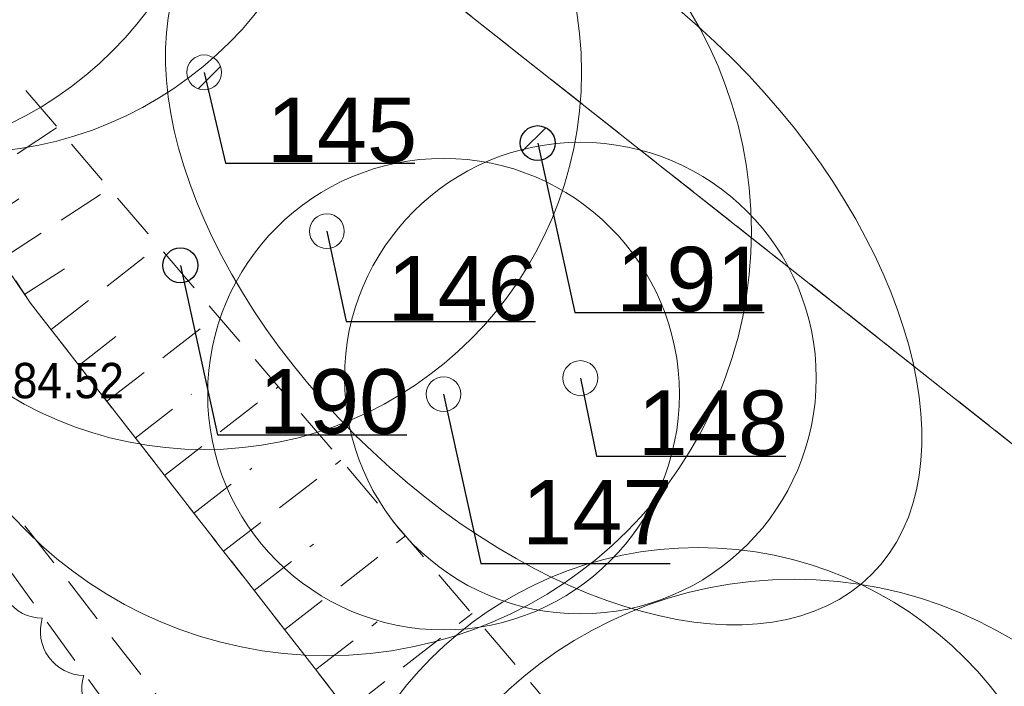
# Model space of a CAD drawing. Header units: metres. Extents: x 6540907 to 6541833, y 5893434 to 5894895.
# Tile 149 of 256: x 6541453 to 6541474, y 5893645 to 5893660. Entities that reach past the tile are written whole.
import ezdxf
from ezdxf import colors
from ezdxf.entities.mleader import LeaderData, LeaderLine
from ezdxf.enums import TextEntityAlignment as Align
from ezdxf.math import Vec2, Vec3

# ---------------------------------------------------------------- set-up
doc = ezdxf.new("R2010")
doc.units = ezdxf.units.M
doc.header["$MEASUREMENT"] = 0
for name, pattern in [('1.0_0.5', [1.5, 1, -0.5]), ('219-500', [0, 0]), ('egug-500', [1, 0.5, -0.5])]:
    doc.linetypes.add(name, pattern=pattern)
doc.layers.get('0').update_dxf_attribs({"color": 2, "linetype": 'CONTINUOUS', "lineweight": 5})
for name, color, linetype, lineweight in [('218-kontur użytku gruntowego', 251, 'CONTINUOUS', 9), ('219-działka ewidencyjna', 152, 'CONTINUOUS', 18), ('chodnik', 251, 'CONTINUOUS', 9), ('pikieta sztuczna-Atr2', 251, 'CONTINUOUS', 9), ('skarpa nieumocniona', 251, 'CONTINUOUS', 9), ('z_g_TOPOLE_e2', 30, 'CONTINUOUS', 20), ('z_g_TOPOLE_e3', 152, 'CONTINUOUS', 20), ('z_g_TOPOLE_out_E1', 12, 'CONTINUOUS', 20), ('z_i_drzewa_opis', 7, 'CONTINUOUS', 25), ('z_i_krzewy_liściaste_korony', 54, 'ZIGZAG', 20), ('zadrzewienie  zakrzewienie', 252, 'CONTINUOUS', 15)]:
    doc.layers.add(name, color=color, linetype=linetype, lineweight=lineweight)
doc.layers.add('z_i_masywy_grupy', color=7, linetype='CONTINUOUS', lineweight=13, true_color=0x7f926c)
doc.styles.add('Opisowy', font='arial.ttf')
doc.styles.get("Standard").update_dxf_attribs({"font": 'Arial', "width": 0.75})
doc.linetypes.add('ZIGZAG', pattern='A,0.0001,-0.2,[131,ltypeshp.shx,S=0.2,R=0,X=-0.2,Y=0],-0.4,[131,ltypeshp.shx,S=0.2,R=180,X=0.2,Y=0],-0.2', length=0.8001)

# ---------------------------------------------------------------- blocks, each defined once
blk = doc.blocks.new('_None')
blk = doc.blocks.new('punkt')
h = blk.add_hatch()
h.set_pattern_fill('ANSI32', color=256, scale=0.2)
h.set_pattern_definition([(45, (-4781848.87, -5644337.08), (-1.34703841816, 1.34703841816), []), (45, (-4781847.972, -5644337.08), (-1.34703841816, 1.34703841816), [])])
edge = h.paths.add_edge_path()
edge.add_arc((0, 0), 0.243, 0, 360)
blk.add_circle((0, 0), 0.243)

msp = doc.modelspace()

# ---------------------------------------------------------------- linework, layer by layer
at = {"layer": '218-kontur użytku gruntowego', "linetype": 'egug-500', "lineweight": 18, "flags": 128}
for points in [[(6541474.93, 5893649.983), (6541415.18, 5893697.223)], [(6541415.18, 5893697.223), (6541474.93, 5893649.983)]]:
    msp.add_lwpolyline(points, dxfattribs=at)
at = {"layer": '219-działka ewidencyjna', "linetype": '219-500', "lineweight": 18, "flags": 128}
msp.add_lwpolyline([(6541528.91, 5893607.303), (6541415.18, 5893697.223)], dxfattribs=at)
at = {"layer": 'chodnik', "linetype": '1.0_0.5', "lineweight": 18, "flags": 128}
msp.add_lwpolyline([(6541148.09, 5893710.203), (6541121.4, 5893696.703), (6541122.75, 5893694.813), (6541149.27, 5893707.443), (6541185.84, 5893721.063), (6541214.53, 5893724.553), (6541220.14, 5893724.063), (6541232.78, 5893720.543), (6541273.74, 5893698.723), (6541292.32, 5893691.733), (6541299.58, 5893690.083), (6541311.46, 5893689.823), (6541320.71, 5893691.523), (6541358.75, 5893703.013), (6541381.84, 5893702.763), (6541383.11, 5893702.283), (6541394.29, 5893699.463), (6541417.15, 5893690.503), (6541419.74, 5893688.413), (6541430.87, 5893678.663), (6541433.75, 5893676.303), (6541442.13, 5893664.703), (6541450.88, 5893651.853), (6541461.26, 5893638.503), (6541472.88, 5893627.113), (6541484.16, 5893618.953), (6541492.85, 5893614.033), (6541512, 5893607.153), (6541515.21, 5893606.553), (6541516.3, 5893609.153), (6541512.94, 5893609.993), (6541494.11, 5893616.773), (6541485.78, 5893621.473), (6541474.82, 5893629.413), (6541463.5, 5893640.503), (6541453.3, 5893653.613), (6541444.59, 5893666.423), (6541435.95, 5893678.383), (6541432.81, 5893680.953), (6541421.67, 5893690.713), (6541418.67, 5893693.123), (6541395.21, 5893702.323), (6541384.01, 5893705.143), (6541382.4, 5893705.763), (6541358.33, 5893706.013), (6541320.17, 5893694.503), (6541310.58, 5893692.443), (6541305.73, 5893692.423), (6541301.24, 5893692.623), (6541301.24, 5893692.623), (6541293.42, 5893694.873), (6541277.75, 5893700.703), (6541274.98, 5893701.483), (6541233.63, 5893723.153), (6541220.53, 5893727.123), (6541214.73, 5893727.193), (6541185.16, 5893724.013)], close=True, dxfattribs=at)
at = {"layer": 'skarpa nieumocniona', "linetype": '1.0_0.5', "lineweight": 18, "flags": 128}
msp.add_lwpolyline([(6541517.39, 5893609.433), (6541507.44, 5893612.793), (6541491.19, 5893621.193), (6541469.93, 5893638.493), (6541452.4, 5893659.063), (6541450.94, 5893660.633), (6541445.06, 5893666.233), (6541453.3, 5893653.613), (6541463.5, 5893640.503), (6541485.78, 5893621.473), (6541494.11, 5893616.773), (6541512.94, 5893609.993)], close=True, dxfattribs=at)
for points in [[(6541451.76, 5893655.963), (6541453.87, 5893657.343)], [(6541452.22, 5893655.273), (6541453.31, 5893655.993)], [(6541452.69, 5893654.553), (6541454.97, 5893656.043)], [(6541453.74, 5893653.053), (6541456.01, 5893654.823)], [(6541453.18, 5893653.803), (6541454.37, 5893654.573)], [(6541454.92, 5893651.533), (6541457.26, 5893653.353)], [(6541454.32, 5893652.293), (6541455.48, 5893653.193)], [(6541456.14, 5893649.963), (6541458.55, 5893651.843)], [(6541455.52, 5893650.753), (6541456.71, 5893651.683)], [(6541457.39, 5893648.353), (6541459.88, 5893650.283)], [(6541456.76, 5893649.163), (6541457.99, 5893650.113)], [(6541458.69, 5893646.693), (6541461.25, 5893648.683)], [(6541458.04, 5893647.523), (6541459.3, 5893648.503)], [(6541460.02, 5893644.973), (6541462.66, 5893647.033)], [(6541459.35, 5893645.843), (6541460.65, 5893646.853)]]:
    msp.add_lwpolyline(points, dxfattribs=at)
at = {"layer": 'z_g_TOPOLE_e2', "linetype": 'Continuous'}
for centre, radius in [((6541451.861, 5893664.801), 8), ((6541459.582, 5893655.14), 9), ((6541462.055, 5893651.685), 5)]:
    msp.add_circle(centre, radius, dxfattribs=at)
at = {"layer": 'z_g_TOPOLE_e3', "linetype": 'Continuous'}
msp.add_circle((6541449.381, 5893664.621), 8, dxfattribs=at)
at = {"layer": 'z_g_TOPOLE_out_E1', "linetype": 'Continuous'}
for centre, radius in [((6541445.261, 5893666.761), 9), ((6541456.98, 5893658.509), 8), ((6541464.956, 5893652.026), 5), ((6541467.451, 5893640.431), 8), ((6541469.491, 5893638.761), 9)]:
    msp.add_circle(centre, radius, dxfattribs=at)
at = {"layer": 'z_i_krzewy_liściaste_korony', "linetype": 'Continuous'}
msp.add_ellipse((6541464.178, 5893654.812), major_axis=(-6.952, 6.952), ratio=0.574529, dxfattribs=at)
at = {"layer": 'z_i_masywy_grupy', "linetype": 'Continuous'}
msp.add_lwpolyline([(6541467.201, 5893631.096, -0.5), (6541466.107, 5893632.123, -0.5), (6541465.013, 5893633.149, -0.5), (6541463.92, 5893634.176, -0.5), (6541462.826, 5893635.202, -0.5), (6541461.732, 5893636.229, -0.5), (6541460.639, 5893637.255, -0.5), (6541459.721, 5893638.437, -0.5), (6541458.839, 5893639.65, -0.5), (6541457.957, 5893640.864, -0.5), (6541457.075, 5893642.077, -0.5), (6541456.193, 5893643.29, -0.5), (6541455.311, 5893644.504, -0.5), (6541454.43, 5893645.717, -0.5), (6541453.548, 5893646.931, -0.5), (6541452.666, 5893648.144, -0.5)], format="xyb", dxfattribs=at)
at = {"layer": 'zadrzewienie  zakrzewienie', "linetype": '1.0_0.5', "lineweight": 18, "flags": 128}
msp.add_lwpolyline([(6541318.34, 5893663.733), (6541365.21, 5893661.933), (6541400.25, 5893649.713), (6541416.54, 5893642.433), (6541431.06, 5893618.613), (6541451.77, 5893599.913), (6541474.69, 5893569.413), (6541515.21, 5893606.553), (6541506.98, 5893607.713), (6541490.01, 5893614.653), (6541473.59, 5893625.213), (6541460.36, 5893637.543), (6541433.18, 5893675.253), (6541416.44, 5893688.933), (6541382.33, 5893701.533), (6541358.84, 5893701.623), (6541325.63, 5893691.723), (6541325.63, 5893691.723)], close=True, dxfattribs=at)

# ---------------------------------------------------------------- block references
at = {"layer": 'z_g_TOPOLE_e2', "linetype": 'Continuous', "xscale": 1.520278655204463, "yscale": 1.520278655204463, "zscale": 1.520278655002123}
for p in [(6541459.582, 5893655.14), (6541462.055, 5893651.685)]:
    msp.add_blockref('punkt', p, dxfattribs=at)
at = {"layer": 'z_g_TOPOLE_out_E1', "linetype": 'Continuous', "xscale": 1.520278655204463, "yscale": 1.520278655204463, "zscale": 1.520278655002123}
for p in [(6541456.98, 5893658.509), (6541464.956, 5893652.026)]:
    msp.add_blockref('punkt', p, dxfattribs=at)
at = {"layer": 'z_i_drzewa_opis', "ltscale": 0.01, "xscale": 1.520278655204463, "yscale": 1.520278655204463, "zscale": 1.520278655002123}
for p in [(6541464.051, 5893657.01), (6541456.476, 5893654.417)]:
    msp.add_blockref('punkt', p, dxfattribs=at)

# ---------------------------------------------------------------- texts
at = {"layer": 'pikieta sztuczna-Atr2', "width": 0.9}
msp.add_text('84.52', height=0.75, dxfattribs=at).set_placement((6541452.92, 5893651.373), align=Align.BOTTOM_LEFT)

# ---------------------------------------------------------------- leaders
at = {"layer": 'z_g_TOPOLE_e2', "linetype": 'Continuous'}
ml = msp.add_multileader_mtext('Standard', dxfattribs=at)
ml.set_content('146', color=256, style='Opisowy')
ml.set_leader_properties()
ml.set_arrow_properties(name='NONE')
ml.build(insert=Vec2(0, 0))
ml.multileader.update_dxf_attribs({"has_dogleg": 0, "text_left_attachment_type": 6, "text_right_attachment_type": 5, "text_top_attachment_type": 0, "text_bottom_attachment_type": 0, "dogleg_length": 1.914, "arrow_head_size": 7.005})
ctx = ml.context
ctx.base_point, ctx.char_height, ctx.arrow_head_size, ctx.landing_gap_size, ctx.plane_origin = Vec3(6541459.99, 5893653.223), 1.3683, 7.005, 0.876, Vec3(6541452.999, 5893647.164)
ctx.left_attachment, ctx.right_attachment, ctx.attachment_type = 6, 5, 2
notes = []
notes.append((ctx, [(1, (1, 1, 0), (6541456.95, 5893653.223), (1, 0), 3.041, [(0, [(6541459.582, 5893655.14), (6541459.99, 5893653.223), (6541459.99, 5893653.223), (6541459.99, 5893653.223), (6541459.99, 5893653.223), (6541459.99, 5893653.223), (6541459.99, 5893653.223), (6541459.99, 5893653.223), (6541459.99, 5893653.223), (6541459.99, 5893653.223), (6541459.99, 5893653.223), (6541459.99, 5893653.223), (6541459.99, 5893653.223), (6541459.99, 5893653.223), (6541459.99, 5893653.223), (6541459.99, 5893653.223), (6541459.99, 5893653.223), (6541459.99, 5893653.223), (6541459.99, 5893653.223), (6541459.99, 5893653.223), (6541459.99, 5893653.223), (6541459.99, 5893653.223), (6541459.99, 5893653.223), (6541459.99, 5893653.223), (6541459.99, 5893653.223), (6541459.99, 5893653.223), (6541459.99, 5893653.223), (6541459.99, 5893653.223), (6541459.99, 5893653.223), (6541459.99, 5893653.223), (6541459.99, 5893653.223), (6541459.99, 5893653.223), (6541459.99, 5893653.223), (6541459.99, 5893653.223), (6541459.99, 5893653.223), (6541459.99, 5893653.223), (6541459.99, 5893653.223), (6541459.99, 5893653.223), (6541459.99, 5893653.223), (6541459.99, 5893653.223), (6541459.99, 5893653.223), (6541459.99, 5893653.223), (6541459.99, 5893653.223), (6541459.99, 5893653.223), (6541459.99, 5893653.223), (6541459.99, 5893653.223), (6541459.99, 5893653.223), (6541459.99, 5893653.223), (6541459.99, 5893653.223), (6541459.99, 5893653.223), (6541459.99, 5893653.223), (6541459.99, 5893653.223), (6541459.99, 5893653.223), (6541459.99, 5893653.223), (6541459.99, 5893653.223), (6541459.99, 5893653.223), (6541459.99, 5893653.223), (6541459.99, 5893653.223), (6541459.99, 5893653.223), (6541459.99, 5893653.223), (6541459.99, 5893653.223), (6541459.99, 5893653.223), (6541459.99, 5893653.223), (6541459.99, 5893653.223), (6541459.99, 5893653.223), (6541459.99, 5893653.223), (6541459.99, 5893653.223), (6541459.99, 5893653.223), (6541459.99, 5893653.223), (6541459.99, 5893653.223), (6541459.99, 5893653.223), (6541459.99, 5893653.223), (6541459.99, 5893653.223), (6541459.99, 5893653.223), (6541459.99, 5893653.223), (6541459.99, 5893653.223), (6541459.99, 5893653.223), (6541459.99, 5893653.223), (6541459.99, 5893653.223), (6541459.99, 5893653.223), (6541459.99, 5893653.223), (6541459.99, 5893653.223), (6541459.99, 5893653.223), (6541459.99, 5893653.223), (6541459.99, 5893653.223), (6541459.99, 5893653.223), (6541459.99, 5893653.223), (6541459.99, 5893653.223), (6541459.99, 5893653.223), (6541459.99, 5893653.223), (6541459.99, 5893653.223), (6541459.99, 5893653.223), (6541459.99, 5893653.223), (6541459.99, 5893653.223), (6541459.99, 5893653.223), (6541459.99, 5893653.223), (6541459.99, 5893653.223), (6541459.99, 5893653.223), (6541459.99, 5893653.223), (6541459.99, 5893653.223), (6541459.99, 5893653.223), (6541459.99, 5893653.223), (6541459.99, 5893653.223), (6541459.99, 5893653.223), (6541459.99, 5893653.223), (6541459.99, 5893653.223), (6541459.99, 5893653.223), (6541459.99, 5893653.223), (6541459.99, 5893653.223), (6541459.99, 5893653.223), (6541459.99, 5893653.223), (6541459.99, 5893653.223), (6541459.99, 5893653.223), (6541459.99, 5893653.223), (6541459.99, 5893653.223), (6541459.99, 5893653.223), (6541459.99, 5893653.223), (6541459.99, 5893653.223), (6541459.99, 5893653.223), (6541459.99, 5893653.223), (6541459.99, 5893653.223), (6541459.99, 5893653.223), (6541459.99, 5893653.223), (6541459.99, 5893653.223), (6541459.99, 5893653.223), (6541459.99, 5893653.223), (6541459.99, 5893653.223), (6541459.99, 5893653.223)], 256, [])])]))
ctx.mtext.insert, ctx.mtext.flow_direction = Vec3(6541460.866, 5893654.615), 5
ml = msp.add_multileader_mtext('Standard', dxfattribs=at)
ml.set_content('147', color=256, style='Opisowy')
ml.set_leader_properties()
ml.set_arrow_properties(name='NONE')
ml.build(insert=Vec2(0, 0))
ml.multileader.update_dxf_attribs({"has_dogleg": 0, "text_left_attachment_type": 6, "text_right_attachment_type": 5, "text_top_attachment_type": 0, "text_bottom_attachment_type": 0, "dogleg_length": 1.914, "arrow_head_size": 7.005})
ctx = ml.context
ctx.base_point, ctx.char_height, ctx.arrow_head_size, ctx.landing_gap_size, ctx.plane_origin = Vec3(6541462.844, 5893648.093), 1.3683, 7.005, 0.876, Vec3(6541455.473, 5893643.709)
ctx.left_attachment, ctx.right_attachment, ctx.attachment_type = 6, 5, 2
notes.append((ctx, [(1, (1, 1, 0), (6541459.804, 5893648.093), (1, 0), 3.041, [(0, [(6541462.055, 5893651.685), (6541462.844, 5893648.093), (6541462.844, 5893648.093), (6541462.844, 5893648.093), (6541462.844, 5893648.093), (6541462.844, 5893648.093), (6541462.844, 5893648.093), (6541462.844, 5893648.093), (6541462.844, 5893648.093), (6541462.844, 5893648.093), (6541462.844, 5893648.093), (6541462.844, 5893648.093), (6541462.844, 5893648.093), (6541462.844, 5893648.093), (6541462.844, 5893648.093), (6541462.844, 5893648.093), (6541462.844, 5893648.093), (6541462.844, 5893648.093), (6541462.844, 5893648.093), (6541462.844, 5893648.093), (6541462.844, 5893648.093), (6541462.844, 5893648.093), (6541462.844, 5893648.093), (6541462.844, 5893648.093), (6541462.844, 5893648.093), (6541462.844, 5893648.093), (6541462.844, 5893648.093), (6541462.844, 5893648.093), (6541462.844, 5893648.093), (6541462.844, 5893648.093), (6541462.844, 5893648.093), (6541462.844, 5893648.093), (6541462.844, 5893648.093), (6541462.844, 5893648.093), (6541462.844, 5893648.093), (6541462.844, 5893648.093), (6541462.844, 5893648.093), (6541462.844, 5893648.093), (6541462.844, 5893648.093), (6541462.844, 5893648.093), (6541462.844, 5893648.093), (6541462.844, 5893648.093), (6541462.844, 5893648.093), (6541462.844, 5893648.093), (6541462.844, 5893648.093), (6541462.844, 5893648.093), (6541462.844, 5893648.093), (6541462.844, 5893648.093), (6541462.844, 5893648.093), (6541462.844, 5893648.093), (6541462.844, 5893648.093), (6541462.844, 5893648.093), (6541462.844, 5893648.093), (6541462.844, 5893648.093), (6541462.844, 5893648.093), (6541462.844, 5893648.093), (6541462.844, 5893648.093), (6541462.844, 5893648.093), (6541462.844, 5893648.093), (6541462.844, 5893648.093), (6541462.844, 5893648.093), (6541462.844, 5893648.093), (6541462.844, 5893648.093), (6541462.844, 5893648.093), (6541462.844, 5893648.093), (6541462.844, 5893648.093), (6541462.844, 5893648.093), (6541462.844, 5893648.093), (6541462.844, 5893648.093), (6541462.844, 5893648.093), (6541462.844, 5893648.093), (6541462.844, 5893648.093), (6541462.844, 5893648.093), (6541462.844, 5893648.093), (6541462.844, 5893648.093), (6541462.844, 5893648.093), (6541462.844, 5893648.093), (6541462.844, 5893648.093), (6541462.844, 5893648.093), (6541462.844, 5893648.093), (6541462.844, 5893648.093), (6541462.844, 5893648.093), (6541462.844, 5893648.093), (6541462.844, 5893648.093), (6541462.844, 5893648.093), (6541462.844, 5893648.093), (6541462.844, 5893648.093), (6541462.844, 5893648.093), (6541462.844, 5893648.093), (6541462.844, 5893648.093), (6541462.844, 5893648.093), (6541462.844, 5893648.093), (6541462.844, 5893648.093), (6541462.844, 5893648.093), (6541462.844, 5893648.093), (6541462.844, 5893648.093), (6541462.844, 5893648.093), (6541462.844, 5893648.093), (6541462.844, 5893648.093), (6541462.844, 5893648.093), (6541462.844, 5893648.093), (6541462.844, 5893648.093), (6541462.844, 5893648.093), (6541462.844, 5893648.093), (6541462.844, 5893648.093), (6541462.844, 5893648.093), (6541462.844, 5893648.093), (6541462.844, 5893648.093), (6541462.844, 5893648.093), (6541462.844, 5893648.093), (6541462.844, 5893648.093), (6541462.844, 5893648.093), (6541462.844, 5893648.093), (6541462.844, 5893648.093), (6541462.844, 5893648.093), (6541462.844, 5893648.093), (6541462.844, 5893648.093), (6541462.844, 5893648.093), (6541462.844, 5893648.093), (6541462.844, 5893648.093), (6541462.844, 5893648.093), (6541462.844, 5893648.093), (6541462.844, 5893648.093), (6541462.844, 5893648.093), (6541462.844, 5893648.093), (6541462.844, 5893648.093), (6541462.844, 5893648.093), (6541462.844, 5893648.093)], 256, [])])]))
ctx.mtext.insert, ctx.mtext.flow_direction = Vec3(6541463.72, 5893649.866), 5
at = {"layer": 'z_g_TOPOLE_out_E1', "linetype": 'Continuous'}
ml = msp.add_multileader_mtext('Standard', dxfattribs=at)
ml.set_content('145', color=256, style='Opisowy')
ml.set_leader_properties()
ml.set_arrow_properties(name='NONE')
ml.build(insert=Vec2(0, 0))
ml.multileader.update_dxf_attribs({"has_dogleg": 0, "text_left_attachment_type": 6, "text_right_attachment_type": 5, "dogleg_length": 1.914, "arrow_head_size": 7.005})
ctx = ml.context
ctx.base_point, ctx.char_height, ctx.arrow_head_size, ctx.landing_gap_size, ctx.plane_origin = Vec3(6541457.431, 5893656.582), 1.3683, 7.005, 0.876, Vec3(6541450.397, 5893650.533)
ctx.left_attachment, ctx.right_attachment = 6, 5
notes.append((ctx, [(1, (1, 1, 0), (6541454.391, 5893656.582), (1, 0), 3.041, [(0, [(6541456.98, 5893658.509), (6541457.431, 5893656.582), (6541457.431, 5893656.582), (6541457.431, 5893656.582), (6541457.431, 5893656.582), (6541457.431, 5893656.582), (6541457.431, 5893656.582), (6541457.431, 5893656.582), (6541457.431, 5893656.582), (6541457.431, 5893656.582), (6541457.431, 5893656.582), (6541457.431, 5893656.582), (6541457.431, 5893656.582), (6541457.431, 5893656.582), (6541457.431, 5893656.582), (6541457.431, 5893656.582), (6541457.431, 5893656.582), (6541457.431, 5893656.582), (6541457.431, 5893656.582), (6541457.431, 5893656.582), (6541457.431, 5893656.582), (6541457.431, 5893656.582), (6541457.431, 5893656.582), (6541457.431, 5893656.582), (6541457.431, 5893656.582), (6541457.431, 5893656.582), (6541457.431, 5893656.582), (6541457.431, 5893656.582), (6541457.431, 5893656.582), (6541457.431, 5893656.582), (6541457.431, 5893656.582), (6541457.431, 5893656.582), (6541457.431, 5893656.582), (6541457.431, 5893656.582), (6541457.431, 5893656.582), (6541457.431, 5893656.582), (6541457.431, 5893656.582), (6541457.431, 5893656.582), (6541457.431, 5893656.582), (6541457.431, 5893656.582), (6541457.431, 5893656.582), (6541457.431, 5893656.582), (6541457.431, 5893656.582), (6541457.431, 5893656.582), (6541457.431, 5893656.582), (6541457.431, 5893656.582), (6541457.431, 5893656.582), (6541457.431, 5893656.582), (6541457.431, 5893656.582), (6541457.431, 5893656.582), (6541457.431, 5893656.582), (6541457.431, 5893656.582), (6541457.431, 5893656.582), (6541457.431, 5893656.582), (6541457.431, 5893656.582), (6541457.431, 5893656.582), (6541457.431, 5893656.582), (6541457.431, 5893656.582), (6541457.431, 5893656.582), (6541457.431, 5893656.582), (6541457.431, 5893656.582), (6541457.431, 5893656.582), (6541457.431, 5893656.582), (6541457.431, 5893656.582), (6541457.431, 5893656.582), (6541457.431, 5893656.582), (6541457.431, 5893656.582), (6541457.431, 5893656.582), (6541457.431, 5893656.582), (6541457.431, 5893656.582), (6541457.431, 5893656.582), (6541457.431, 5893656.582), (6541457.431, 5893656.582), (6541457.431, 5893656.582), (6541457.431, 5893656.582), (6541457.431, 5893656.582), (6541457.431, 5893656.582), (6541457.431, 5893656.582), (6541457.431, 5893656.582), (6541457.431, 5893656.582), (6541457.431, 5893656.582), (6541457.431, 5893656.582), (6541457.431, 5893656.582), (6541457.431, 5893656.582), (6541457.431, 5893656.582), (6541457.431, 5893656.582), (6541457.431, 5893656.582), (6541457.431, 5893656.582), (6541457.431, 5893656.582), (6541457.431, 5893656.582), (6541457.431, 5893656.582), (6541457.431, 5893656.582), (6541457.431, 5893656.582), (6541457.431, 5893656.582), (6541457.431, 5893656.582), (6541457.431, 5893656.582), (6541457.431, 5893656.582), (6541457.431, 5893656.582), (6541457.431, 5893656.582), (6541457.431, 5893656.582), (6541457.431, 5893656.582), (6541457.431, 5893656.582), (6541457.431, 5893656.582), (6541457.431, 5893656.582), (6541457.431, 5893656.582), (6541457.431, 5893656.582), (6541457.431, 5893656.582), (6541457.431, 5893656.582), (6541457.431, 5893656.582), (6541457.431, 5893656.582), (6541457.431, 5893656.582), (6541457.431, 5893656.582), (6541457.431, 5893656.582), (6541457.431, 5893656.582), (6541457.431, 5893656.582), (6541457.431, 5893656.582), (6541457.431, 5893656.582), (6541457.431, 5893656.582), (6541457.431, 5893656.582), (6541457.431, 5893656.582), (6541457.431, 5893656.582), (6541457.431, 5893656.582), (6541457.431, 5893656.582), (6541457.431, 5893656.582), (6541457.431, 5893656.582), (6541457.431, 5893656.582), (6541457.431, 5893656.582), (6541457.431, 5893656.582)], 256, [])])]))
ctx.mtext.insert, ctx.mtext.flow_direction = Vec3(6541458.307, 5893657.974), 5
ml = msp.add_multileader_mtext('Standard', dxfattribs=at)
ml.set_content('148', color=256, style='Opisowy')
ml.set_leader_properties()
ml.set_arrow_properties(name='NONE')
ml.build(insert=Vec2(0, 0))
ml.multileader.update_dxf_attribs({"has_dogleg": 0, "text_left_attachment_type": 6, "text_right_attachment_type": 5, "text_top_attachment_type": 0, "text_bottom_attachment_type": 0, "dogleg_length": 1.914, "arrow_head_size": 7.005})
ctx = ml.context
ctx.base_point, ctx.char_height, ctx.arrow_head_size, ctx.landing_gap_size, ctx.plane_origin = Vec3(6541465.295, 5893650.371), 1.3683, 7.005, 0.876, Vec3(6541458.373, 5893644.05)
ctx.left_attachment, ctx.right_attachment, ctx.attachment_type = 6, 5, 2
notes.append((ctx, [(1, (1, 1, 0), (6541462.254, 5893650.371), (1, 0), 3.041, [(0, [(6541464.956, 5893652.026), (6541465.295, 5893650.371), (6541465.295, 5893650.371), (6541465.295, 5893650.371), (6541465.295, 5893650.371), (6541465.295, 5893650.371), (6541465.295, 5893650.371), (6541465.295, 5893650.371), (6541465.295, 5893650.371), (6541465.295, 5893650.371), (6541465.295, 5893650.371), (6541465.295, 5893650.371), (6541465.295, 5893650.371), (6541465.295, 5893650.371), (6541465.295, 5893650.371), (6541465.295, 5893650.371), (6541465.295, 5893650.371), (6541465.295, 5893650.371), (6541465.295, 5893650.371), (6541465.295, 5893650.371), (6541465.295, 5893650.371), (6541465.295, 5893650.371), (6541465.295, 5893650.371), (6541465.295, 5893650.371), (6541465.295, 5893650.371), (6541465.295, 5893650.371), (6541465.295, 5893650.371), (6541465.295, 5893650.371), (6541465.295, 5893650.371), (6541465.295, 5893650.371), (6541465.295, 5893650.371), (6541465.295, 5893650.371), (6541465.295, 5893650.371), (6541465.295, 5893650.371), (6541465.295, 5893650.371), (6541465.295, 5893650.371), (6541465.295, 5893650.371), (6541465.295, 5893650.371), (6541465.295, 5893650.371), (6541465.295, 5893650.371), (6541465.295, 5893650.371), (6541465.295, 5893650.371), (6541465.295, 5893650.371), (6541465.295, 5893650.371), (6541465.295, 5893650.371), (6541465.295, 5893650.371), (6541465.295, 5893650.371), (6541465.295, 5893650.371), (6541465.295, 5893650.371), (6541465.295, 5893650.371), (6541465.295, 5893650.371), (6541465.295, 5893650.371), (6541465.295, 5893650.371), (6541465.295, 5893650.371), (6541465.295, 5893650.371), (6541465.295, 5893650.371), (6541465.295, 5893650.371), (6541465.295, 5893650.371), (6541465.295, 5893650.371), (6541465.295, 5893650.371), (6541465.295, 5893650.371), (6541465.295, 5893650.371), (6541465.295, 5893650.371), (6541465.295, 5893650.371), (6541465.295, 5893650.371), (6541465.295, 5893650.371), (6541465.295, 5893650.371), (6541465.295, 5893650.371), (6541465.295, 5893650.371), (6541465.295, 5893650.371), (6541465.295, 5893650.371), (6541465.295, 5893650.371), (6541465.295, 5893650.371), (6541465.295, 5893650.371), (6541465.295, 5893650.371), (6541465.295, 5893650.371), (6541465.295, 5893650.371), (6541465.295, 5893650.371), (6541465.295, 5893650.371), (6541465.295, 5893650.371), (6541465.295, 5893650.371), (6541465.295, 5893650.371), (6541465.295, 5893650.371), (6541465.295, 5893650.371), (6541465.295, 5893650.371), (6541465.295, 5893650.371), (6541465.295, 5893650.371), (6541465.295, 5893650.371), (6541465.295, 5893650.371), (6541465.295, 5893650.371), (6541465.295, 5893650.371), (6541465.295, 5893650.371), (6541465.295, 5893650.371), (6541465.295, 5893650.371), (6541465.295, 5893650.371), (6541465.295, 5893650.371), (6541465.295, 5893650.371), (6541465.295, 5893650.371), (6541465.295, 5893650.371), (6541465.295, 5893650.371), (6541465.295, 5893650.371), (6541465.295, 5893650.371), (6541465.295, 5893650.371), (6541465.295, 5893650.371), (6541465.295, 5893650.371), (6541465.295, 5893650.371), (6541465.295, 5893650.371), (6541465.295, 5893650.371), (6541465.295, 5893650.371), (6541465.295, 5893650.371), (6541465.295, 5893650.371), (6541465.295, 5893650.371), (6541465.295, 5893650.371), (6541465.295, 5893650.371), (6541465.295, 5893650.371), (6541465.295, 5893650.371), (6541465.295, 5893650.371), (6541465.295, 5893650.371), (6541465.295, 5893650.371), (6541465.295, 5893650.371), (6541465.295, 5893650.371), (6541465.295, 5893650.371), (6541465.295, 5893650.371), (6541465.295, 5893650.371), (6541465.295, 5893650.371), (6541465.295, 5893650.371), (6541465.295, 5893650.371), (6541465.295, 5893650.371)], 256, [])])]))
ctx.mtext.insert, ctx.mtext.flow_direction = Vec3(6541466.171, 5893651.763), 5
at = {"layer": 'z_i_drzewa_opis'}
ml = msp.add_multileader_mtext('Standard', dxfattribs=at)
ml.set_content('191', color=256, style='Opisowy')
ml.set_leader_properties()
ml.set_arrow_properties(name='NONE')
ml.build(insert=Vec2(0, 0))
ml.multileader.update_dxf_attribs({"has_dogleg": 0, "text_left_attachment_type": 6, "text_right_attachment_type": 5, "text_top_attachment_type": 0, "text_bottom_attachment_type": 0, "dogleg_length": 1.914, "arrow_head_size": 7.005})
ctx = ml.context
ctx.base_point, ctx.char_height, ctx.arrow_head_size, ctx.landing_gap_size, ctx.plane_origin = Vec3(6541464.839, 5893653.418), 1.3683, 7.005, 0.876, Vec3(6541457.468, 5893649.034)
ctx.left_attachment, ctx.right_attachment, ctx.attachment_type = 6, 5, 2
notes.append((ctx, [(1, (1, 1, 0), (6541461.799, 5893653.418), (1, 0), 3.041, [(0, [(6541464.051, 5893657.01), (6541464.839, 5893653.418), (6541464.839, 5893653.418), (6541464.839, 5893653.418), (6541464.839, 5893653.418), (6541464.839, 5893653.418), (6541464.839, 5893653.418), (6541464.839, 5893653.418), (6541464.839, 5893653.418), (6541464.839, 5893653.418), (6541464.839, 5893653.418), (6541464.839, 5893653.418), (6541464.839, 5893653.418), (6541464.839, 5893653.418), (6541464.839, 5893653.418), (6541464.839, 5893653.418), (6541464.839, 5893653.418), (6541464.839, 5893653.418), (6541464.839, 5893653.418), (6541464.839, 5893653.418), (6541464.839, 5893653.418), (6541464.839, 5893653.418), (6541464.839, 5893653.418), (6541464.839, 5893653.418), (6541464.839, 5893653.418), (6541464.839, 5893653.418), (6541464.839, 5893653.418), (6541464.839, 5893653.418), (6541464.839, 5893653.418), (6541464.839, 5893653.418), (6541464.839, 5893653.418), (6541464.839, 5893653.418), (6541464.839, 5893653.418), (6541464.839, 5893653.418), (6541464.839, 5893653.418), (6541464.839, 5893653.418), (6541464.839, 5893653.418), (6541464.839, 5893653.418), (6541464.839, 5893653.418), (6541464.839, 5893653.418), (6541464.839, 5893653.418), (6541464.839, 5893653.418), (6541464.839, 5893653.418), (6541464.839, 5893653.418), (6541464.839, 5893653.418), (6541464.839, 5893653.418), (6541464.839, 5893653.418), (6541464.839, 5893653.418), (6541464.839, 5893653.418), (6541464.839, 5893653.418), (6541464.839, 5893653.418), (6541464.839, 5893653.418), (6541464.839, 5893653.418), (6541464.839, 5893653.418), (6541464.839, 5893653.418), (6541464.839, 5893653.418), (6541464.839, 5893653.418), (6541464.839, 5893653.418), (6541464.839, 5893653.418), (6541464.839, 5893653.418), (6541464.839, 5893653.418), (6541464.839, 5893653.418), (6541464.839, 5893653.418), (6541464.839, 5893653.418), (6541464.839, 5893653.418), (6541464.839, 5893653.418), (6541464.839, 5893653.418), (6541464.839, 5893653.418), (6541464.839, 5893653.418), (6541464.839, 5893653.418), (6541464.839, 5893653.418), (6541464.839, 5893653.418), (6541464.839, 5893653.418), (6541464.839, 5893653.418), (6541464.839, 5893653.418), (6541464.839, 5893653.418), (6541464.839, 5893653.418), (6541464.839, 5893653.418), (6541464.839, 5893653.418), (6541464.839, 5893653.418), (6541464.839, 5893653.418), (6541464.839, 5893653.418), (6541464.839, 5893653.418), (6541464.839, 5893653.418), (6541464.839, 5893653.418), (6541464.839, 5893653.418), (6541464.839, 5893653.418), (6541464.839, 5893653.418), (6541464.839, 5893653.418), (6541464.839, 5893653.418), (6541464.839, 5893653.418), (6541464.839, 5893653.418), (6541464.839, 5893653.418), (6541464.839, 5893653.418), (6541464.839, 5893653.418), (6541464.839, 5893653.418), (6541464.839, 5893653.418), (6541464.839, 5893653.418), (6541464.839, 5893653.418), (6541464.839, 5893653.418), (6541464.839, 5893653.418), (6541464.839, 5893653.418), (6541464.839, 5893653.418), (6541464.839, 5893653.418), (6541464.839, 5893653.418), (6541464.839, 5893653.418), (6541464.839, 5893653.418), (6541464.839, 5893653.418), (6541464.839, 5893653.418), (6541464.839, 5893653.418), (6541464.839, 5893653.418), (6541464.839, 5893653.418), (6541464.839, 5893653.418), (6541464.839, 5893653.418), (6541464.839, 5893653.418), (6541464.839, 5893653.418), (6541464.839, 5893653.418), (6541464.839, 5893653.418), (6541464.839, 5893653.418), (6541464.839, 5893653.418), (6541464.839, 5893653.418), (6541464.839, 5893653.418), (6541464.839, 5893653.418), (6541464.839, 5893653.418), (6541464.839, 5893653.418), (6541464.839, 5893653.418), (6541464.839, 5893653.418), (6541464.839, 5893653.418), (6541464.839, 5893653.418), (6541464.839, 5893653.418), (6541464.839, 5893653.418), (6541464.839, 5893653.418), (6541464.839, 5893653.418), (6541464.839, 5893653.418)], 256, [])])]))
ctx.mtext.insert, ctx.mtext.flow_direction = Vec3(6541465.715, 5893654.81), 5
ml = msp.add_multileader_mtext('Standard', dxfattribs=at)
ml.set_content('190', color=256, style='Opisowy')
ml.set_leader_properties()
ml.set_arrow_properties(name='NONE')
ml.build(insert=Vec2(0, 0))
ml.multileader.update_dxf_attribs({"has_dogleg": 0, "text_left_attachment_type": 6, "text_right_attachment_type": 5, "text_top_attachment_type": 0, "text_bottom_attachment_type": 0, "dogleg_length": 1.914, "arrow_head_size": 7.005})
ctx = ml.context
ctx.base_point, ctx.char_height, ctx.arrow_head_size, ctx.landing_gap_size, ctx.plane_origin = Vec3(6541457.264, 5893650.825), 1.3683, 7.005, 0.876, Vec3(6541449.893, 5893646.441)
ctx.left_attachment, ctx.right_attachment, ctx.attachment_type = 6, 5, 2
notes.append((ctx, [(1, (1, 1, 0), (6541454.224, 5893650.825), (1, 0), 3.041, [(0, [(6541456.476, 5893654.417), (6541457.264, 5893650.825), (6541457.264, 5893650.825), (6541457.264, 5893650.825), (6541457.264, 5893650.825), (6541457.264, 5893650.825), (6541457.264, 5893650.825), (6541457.264, 5893650.825), (6541457.264, 5893650.825), (6541457.264, 5893650.825), (6541457.264, 5893650.825), (6541457.264, 5893650.825), (6541457.264, 5893650.825), (6541457.264, 5893650.825), (6541457.264, 5893650.825), (6541457.264, 5893650.825), (6541457.264, 5893650.825), (6541457.264, 5893650.825), (6541457.264, 5893650.825), (6541457.264, 5893650.825), (6541457.264, 5893650.825), (6541457.264, 5893650.825), (6541457.264, 5893650.825), (6541457.264, 5893650.825), (6541457.264, 5893650.825), (6541457.264, 5893650.825), (6541457.264, 5893650.825), (6541457.264, 5893650.825), (6541457.264, 5893650.825), (6541457.264, 5893650.825), (6541457.264, 5893650.825), (6541457.264, 5893650.825), (6541457.264, 5893650.825), (6541457.264, 5893650.825), (6541457.264, 5893650.825), (6541457.264, 5893650.825), (6541457.264, 5893650.825), (6541457.264, 5893650.825), (6541457.264, 5893650.825), (6541457.264, 5893650.825), (6541457.264, 5893650.825), (6541457.264, 5893650.825), (6541457.264, 5893650.825), (6541457.264, 5893650.825), (6541457.264, 5893650.825), (6541457.264, 5893650.825), (6541457.264, 5893650.825), (6541457.264, 5893650.825), (6541457.264, 5893650.825), (6541457.264, 5893650.825), (6541457.264, 5893650.825), (6541457.264, 5893650.825), (6541457.264, 5893650.825), (6541457.264, 5893650.825), (6541457.264, 5893650.825), (6541457.264, 5893650.825), (6541457.264, 5893650.825), (6541457.264, 5893650.825), (6541457.264, 5893650.825), (6541457.264, 5893650.825), (6541457.264, 5893650.825), (6541457.264, 5893650.825), (6541457.264, 5893650.825), (6541457.264, 5893650.825), (6541457.264, 5893650.825), (6541457.264, 5893650.825), (6541457.264, 5893650.825), (6541457.264, 5893650.825), (6541457.264, 5893650.825), (6541457.264, 5893650.825), (6541457.264, 5893650.825), (6541457.264, 5893650.825), (6541457.264, 5893650.825), (6541457.264, 5893650.825), (6541457.264, 5893650.825), (6541457.264, 5893650.825), (6541457.264, 5893650.825), (6541457.264, 5893650.825), (6541457.264, 5893650.825), (6541457.264, 5893650.825), (6541457.264, 5893650.825), (6541457.264, 5893650.825), (6541457.264, 5893650.825), (6541457.264, 5893650.825), (6541457.264, 5893650.825), (6541457.264, 5893650.825), (6541457.264, 5893650.825), (6541457.264, 5893650.825), (6541457.264, 5893650.825), (6541457.264, 5893650.825), (6541457.264, 5893650.825), (6541457.264, 5893650.825), (6541457.264, 5893650.825), (6541457.264, 5893650.825), (6541457.264, 5893650.825), (6541457.264, 5893650.825), (6541457.264, 5893650.825), (6541457.264, 5893650.825), (6541457.264, 5893650.825), (6541457.264, 5893650.825), (6541457.264, 5893650.825), (6541457.264, 5893650.825), (6541457.264, 5893650.825), (6541457.264, 5893650.825), (6541457.264, 5893650.825), (6541457.264, 5893650.825), (6541457.264, 5893650.825), (6541457.264, 5893650.825), (6541457.264, 5893650.825), (6541457.264, 5893650.825), (6541457.264, 5893650.825), (6541457.264, 5893650.825), (6541457.264, 5893650.825), (6541457.264, 5893650.825), (6541457.264, 5893650.825), (6541457.264, 5893650.825), (6541457.264, 5893650.825), (6541457.264, 5893650.825), (6541457.264, 5893650.825), (6541457.264, 5893650.825), (6541457.264, 5893650.825), (6541457.264, 5893650.825), (6541457.264, 5893650.825), (6541457.264, 5893650.825), (6541457.264, 5893650.825), (6541457.264, 5893650.825), (6541457.264, 5893650.825), (6541457.264, 5893650.825), (6541457.264, 5893650.825), (6541457.264, 5893650.825), (6541457.264, 5893650.825), (6541457.264, 5893650.825), (6541457.264, 5893650.825), (6541457.264, 5893650.825)], 256, [])])]))
ctx.mtext.insert, ctx.mtext.flow_direction = Vec3(6541458.14, 5893652.216), 5
for ctx, leaders in notes:
    for number, flags, end, landing, length, lines in leaders:
        leader = LeaderData()
        leader.index, (leader.has_last_leader_line, leader.has_dogleg_vector, leader.attachment_direction) = number, flags
        leader.last_leader_point, leader.dogleg_vector, leader.dogleg_length = Vec3(end), Vec3(landing), length
        for number, points, colour, breaks in lines:
            line = LeaderLine()
            line.index, line.vertices, line.color, line.breaks = number, Vec3.list(points), colors.encode_raw_color(colour), breaks
            leader.lines.append(line)
        ctx.leaders.append(leader)

doc.saveas('drawing.dxf')
